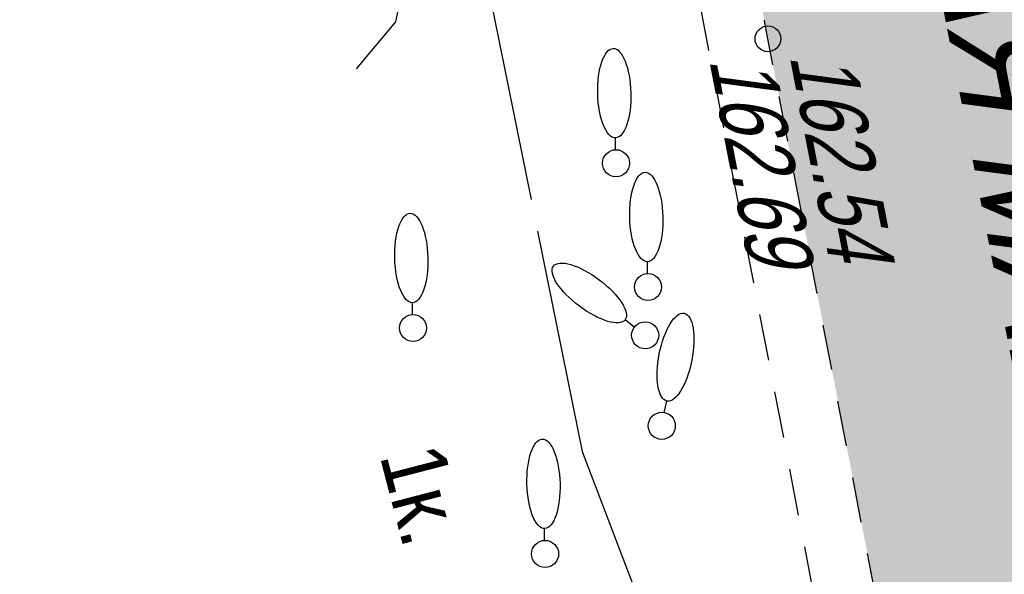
# Model space of a CAD drawing. Header units: millimetres. Extents: x 4385 to 11928, y 17253 to 36963.
# Tile 57 of 256: x 5848.55 to 5863.84, y 18505.94 to 18514.56. Entities that reach past the tile are written whole.
import ezdxf

# ---------------------------------------------------------------- set-up
doc = ezdxf.new("R2010")
doc.units = ezdxf.units.MM
doc.linetypes.add('Геоподоснова_34179-21 от 9.08.21$0$UP line', pattern=[1.5, 1, -0.5])
for name, color, linetype, lineweight in [('Геоподоснова_34179-21 от 9.08.21$0$Горизонтали', 7, 'Continuous', 25), ('Геоподоснова_34179-21 от 9.08.21$0$Граница улицы', 7, 'Continuous', 25), ('Геоподоснова_34179-21 от 9.08.21$0$Кабели', 7, 'Continuous', 25), ('Геоподоснова_34179-21 от 9.08.21$0$Кабель Мосэнерго', 7, 'Continuous', 25), ('Геоподоснова_34179-21 от 9.08.21$0$Отдельно стоящее дерево', 7, 'Continuous', 25)]:
    doc.layers.add(name, color=color, linetype=linetype, lineweight=lineweight)
doc.layers.add('ГП_дороги_штриховка_сущ', color=7, linetype='Continuous', lineweight=0, true_color=0xc8d0d0, transparency=0.6)
doc.styles.add('Геоподоснова_34179-21 от 9.08.21$0$Style-RUSSIAN_1251 I 0.00000', font='RUSSIAN_1251.shx')
doc.styles.add('Геоподоснова_34179-21 от 9.08.21$0$Style-RUSSIAN_1251 I 0.32289', font='RUSSIAN_1251.shx', dxfattribs={"oblique": 18.5})

# ---------------------------------------------------------------- blocks, each defined once
blk = doc.blocks.new('Геоподоснова_34179-21 от 9.08.21$0$DEREVO_12')
at = {"layer": 'Геоподоснова_34179-21 от 9.08.21$0$Отдельно стоящее дерево', "color": 7, "linetype": 'Continuous', "lineweight": 25, "flags": 128}
blk.add_lwpolyline([(-0.007, 0.21), (-0.007, 0.393)], dxfattribs=at)
at = {"layer": 'Геоподоснова_34179-21 от 9.08.21$0$Отдельно стоящее дерево', "color": 7, "linetype": 'Continuous', "lineweight": 25}
blk.add_arc((0, 0), 0.21, 0, 359.99999, dxfattribs=at)
blk.add_ellipse((-0.0255, 1.088), major_axis=(-0.0185, 0.695), ratio=0.3698286, dxfattribs=at)
blk = doc.blocks.new('Геоподоснова_34179-21 от 9.08.21$0$PIKET_53')
at = {"layer": 'Геоподоснова_34179-21 от 9.08.21$0$Горизонтали', "color": 7, "linetype": 'Continuous', "lineweight": 25}
blk.add_arc((0, 0), 0.2, 0, 360, dxfattribs=at)
blk = doc.blocks.new('Геоподоснова_34179-21 от 9.08.21$0$DEREVO_16')
at = {"layer": 'Геоподоснова_34179-21 от 9.08.21$0$Отдельно стоящее дерево', "color": 7, "linetype": 'Continuous', "lineweight": 25, "flags": 128}
blk.add_lwpolyline([(-0.007, 0.21), (-0.007, 0.393)], dxfattribs=at)
at = {"layer": 'Геоподоснова_34179-21 от 9.08.21$0$Отдельно стоящее дерево', "color": 7, "linetype": 'Continuous', "lineweight": 25}
blk.add_arc((0, 0), 0.21, 0, 359.99999, dxfattribs=at)
blk.add_ellipse((-0.0255, 1.088), major_axis=(-0.0185, 0.695), ratio=0.3698286, dxfattribs=at)
blk = doc.blocks.new('Геоподоснова_34179-21 от 9.08.21$0$DEREVO_17')
at = {"layer": 'Геоподоснова_34179-21 от 9.08.21$0$Отдельно стоящее дерево', "color": 7, "linetype": 'Continuous', "lineweight": 25, "flags": 128}
blk.add_lwpolyline([(-0.007, 0.21), (-0.007, 0.393)], dxfattribs=at)
at = {"layer": 'Геоподоснова_34179-21 от 9.08.21$0$Отдельно стоящее дерево', "color": 7, "linetype": 'Continuous', "lineweight": 25}
blk.add_arc((0, 0), 0.21, 0, 360, dxfattribs=at)
blk.add_ellipse((-0.026, 1.088), major_axis=(-0.019, 0.695), ratio=0.369829, dxfattribs=at)
blk = doc.blocks.new('Геоподоснова_34179-21 от 9.08.21$0$DEREVO_18')
at = {"layer": 'Геоподоснова_34179-21 от 9.08.21$0$Отдельно стоящее дерево', "color": 7, "linetype": 'Continuous', "lineweight": 25, "flags": 128}
blk.add_lwpolyline([(-0.007, 0.21), (-0.007, 0.393)], dxfattribs=at)
at = {"layer": 'Геоподоснова_34179-21 от 9.08.21$0$Отдельно стоящее дерево', "color": 7, "linetype": 'Continuous', "lineweight": 25}
blk.add_arc((0, 0), 0.21, 0, 360, dxfattribs=at)
blk.add_ellipse((-0.025, 1.088), major_axis=(-0.019, 0.695), ratio=0.369829, dxfattribs=at)
blk = doc.blocks.new('Геоподоснова_34179-21 от 9.08.21$0$DEREVO_19')
at = {"layer": 'Геоподоснова_34179-21 от 9.08.21$0$Отдельно стоящее дерево', "color": 7, "linetype": 'Continuous', "lineweight": 25, "flags": 128}
blk.add_lwpolyline([(-0.007, 0.21), (-0.007, 0.393)], dxfattribs=at)
at = {"layer": 'Геоподоснова_34179-21 от 9.08.21$0$Отдельно стоящее дерево', "color": 7, "linetype": 'Continuous', "lineweight": 25}
blk.add_arc((0, 0), 0.21, 0, 360, dxfattribs=at)
blk.add_ellipse((-0.025, 1.088), major_axis=(-0.019, 0.695), ratio=0.369829, dxfattribs=at)
blk = doc.blocks.new('Геоподоснова_34179-21 от 9.08.21$0$DEREVO_20')
at = {"layer": 'Геоподоснова_34179-21 от 9.08.21$0$Отдельно стоящее дерево', "color": 7, "linetype": 'Continuous', "lineweight": 25, "flags": 128}
blk.add_lwpolyline([(-0.007, 0.21), (-0.007, 0.393)], dxfattribs=at)
at = {"layer": 'Геоподоснова_34179-21 от 9.08.21$0$Отдельно стоящее дерево', "color": 7, "linetype": 'Continuous', "lineweight": 25}
blk.add_arc((0, 0), 0.21, 0, 360, dxfattribs=at)
blk.add_ellipse((-0.025, 1.088), major_axis=(-0.019, 0.695), ratio=0.369829, dxfattribs=at)
blk = doc.blocks.new('Геоподоснова_34179-21 от 9.08.21$0$msdElementTypeLineString_34')
at = {"layer": 'Геоподоснова_34179-21 от 9.08.21$0$Граница улицы', "color": 7, "linetype": 'Continuous', "lineweight": 25}
for p, q in [((5.402, 12.674), (5.268, 13.367)), ((5.631, 11.49), (5.497, 12.183)), ((5.859, 10.307), (5.725, 11)), ((6.088, 9.123), (5.954, 9.816)), ((6.316, 7.939), (6.183, 8.632)), ((6.545, 6.756), (6.411, 7.448)), ((6.774, 5.572), (6.64, 6.265))]:
    blk.add_line(p, q, dxfattribs=at)
at = {"layer": 'Геоподоснова_34179-21 от 9.08.21$0$Граница улицы', "color": 7, "linetype": 'Continuous', "lineweight": 25, "flags": 128}
blk.add_lwpolyline([(5.173, 13.858), (5.095, 14.262), (5.053, 14.479), (5.04, 14.551)], dxfattribs=at)
blk = doc.blocks.new('Геоподоснова_34179-21 от 9.08.21$0$msdElementTypeLineString_102')
at = {"layer": 'Геоподоснова_34179-21 от 9.08.21$0$Граница улицы', "color": 7, "linetype": 'Continuous', "lineweight": 25}
for p, q in [((4.469, 16.233), (5.183, 16.36)), ((3.263, 16.02), (3.977, 16.146)), ((2.056, 15.806), (2.77, 15.932)), ((5.366, 15.997), (5.504, 15.285)), ((0.85, 15.592), (1.564, 15.719)), ((0, 15.442), (0.357, 15.505)), ((5.831, 13.591), (5.969, 12.879)), ((6.063, 12.388), (6.201, 11.676)), ((6.296, 11.185), (6.433, 10.473)), ((6.528, 9.982), (6.666, 9.27)), ((6.761, 8.779), (6.898, 8.067)), ((6.993, 7.576), (7.13, 6.864)), ((7.225, 6.373), (7.363, 5.661)), ((7.458, 5.17), (7.595, 4.458)), ((7.69, 3.967), (7.828, 3.254)), ((8.152, 1.56), (8.288, 0.847)), ((8.381, 0.356), (8.449, 0))]:
    blk.add_line(p, q, dxfattribs=at)
at = {"layer": 'Геоподоснова_34179-21 от 9.08.21$0$Граница улицы', "color": 7, "linetype": 'Continuous', "lineweight": 25, "flags": 128}
for points in [[(5.599, 14.794), (5.699, 14.276), (5.736, 14.084), (5.736, 14.082)], [(7.922, 2.764), (7.976, 2.485), (8.059, 2.051)]]:
    blk.add_lwpolyline(points, dxfattribs=at)
blk = doc.blocks.new('Геоподоснова_34179-21 от 9.08.21$0$msdElementTypeLineString_511')
at = {"layer": 'Геоподоснова_34179-21 от 9.08.21$0$Кабели', "color": 10, "linetype": 'Continuous', "lineweight": 25}
for p, q in [((0, 7.34), (0.695, 3.915)), ((0.795, 3.425), (1.49, 0))]:
    blk.add_line(p, q, dxfattribs=at)
blk = doc.blocks.new('Геоподоснова_34179-21 от 9.08.21$0$msdElementTypeMultiLine_307')
at = {"layer": 'Геоподоснова_34179-21 от 9.08.21$0$Кабели', "color": 1, "linetype": 'Continuous', "lineweight": 25}
blk.add_blockref('Геоподоснова_34179-21 от 9.08.21$0$msdElementTypeLineString_511', (0, 0), dxfattribs=at)
blk = doc.blocks.new('Геоподоснова_34179-21 от 9.08.21$0$msdElementTypeLineString_512')
at = {"layer": 'Геоподоснова_34179-21 от 9.08.21$0$Кабели', "color": 10, "linetype": 'Continuous', "lineweight": 25}
for p, q in [((0, 4.65), (0.796, 2.559)), ((0.974, 2.091), (1.77, 0))]:
    blk.add_line(p, q, dxfattribs=at)
blk = doc.blocks.new('Геоподоснова_34179-21 от 9.08.21$0$msdElementTypeMultiLine_308')
at = {"layer": 'Геоподоснова_34179-21 от 9.08.21$0$Кабели', "color": 1, "linetype": 'Continuous', "lineweight": 25}
blk.add_blockref('Геоподоснова_34179-21 от 9.08.21$0$msdElementTypeLineString_512', (0, 0), dxfattribs=at)
blk = doc.blocks.new('Геоподоснова_34179-21 от 9.08.21')
at = {"layer": 'Геоподоснова_34179-21 от 9.08.21$0$Кабель Мосэнерго', "color": 10, "linetype": 'Continuous', "lineweight": 25}
for p, q in [((5854.394, 18514.524), (5854.554, 18515.304)), ((5853.782, 18513.793), (5854.394, 18514.524))]:
    blk.add_line(p, q, dxfattribs=at)
at = {"layer": 'Геоподоснова_34179-21 от 9.08.21$0$Горизонтали', "color": 7, "linetype": 'Continuous', "lineweight": 25, "xscale": 0.9999987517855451, "yscale": 0.9999987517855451, "zscale": 0.9999987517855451, "rotation": 280.9315692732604}
blk.add_blockref('Геоподоснова_34179-21 от 9.08.21$0$PIKET_53', (5860.173, 18514.262), dxfattribs=at)
at = {"layer": 'Геоподоснова_34179-21 от 9.08.21$0$Граница улицы', "color": 7, "linetype": 'Continuous', "lineweight": 25}
for name, p in [('Геоподоснова_34179-21 от 9.08.21$0$msdElementTypeLineString_34', (5855.078, 18500)), ('Геоподоснова_34179-21 от 9.08.21$0$msdElementTypeLineString_102', (5853.515, 18500))]:
    blk.add_blockref(name, p, dxfattribs=at)
at = {"layer": 'Геоподоснова_34179-21 от 9.08.21$0$Кабели', "color": 1, "linetype": 'Continuous', "lineweight": 25}
for name, p in [('Геоподоснова_34179-21 от 9.08.21$0$msdElementTypeMultiLine_307', (5855.8, 18507.85)), ('Геоподоснова_34179-21 от 9.08.21$0$msdElementTypeMultiLine_308', (5857.29, 18503.2))]:
    blk.add_blockref(name, p, dxfattribs=at)
at = {"layer": 'Геоподоснова_34179-21 от 9.08.21$0$Отдельно стоящее дерево', "color": 7, "linetype": 'Continuous', "lineweight": 25}
for name, p in [('Геоподоснова_34179-21 от 9.08.21$0$DEREVO_16', (5857.813, 18512.329)), ('Геоподоснова_34179-21 от 9.08.21$0$DEREVO_17', (5858.31, 18510.406)), ('Геоподоснова_34179-21 от 9.08.21$0$DEREVO_12', (5854.661, 18509.77)), ('Геоподоснова_34179-21 от 9.08.21$0$DEREVO_20', (5856.713, 18506.261))]:
    blk.add_blockref(name, p, dxfattribs=at)
at = {"layer": 'Геоподоснова_34179-21 от 9.08.21$0$Отдельно стоящее дерево', "color": 7, "linetype": 'Continuous', "lineweight": 25, "rotation": 51.57390740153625}
blk.add_blockref('Геоподоснова_34179-21 от 9.08.21$0$DEREVO_18', (5858.267, 18509.657), dxfattribs=at)
at = {"layer": 'Геоподоснова_34179-21 от 9.08.21$0$Отдельно стоящее дерево', "color": 7, "linetype": 'Continuous', "lineweight": 25, "xscale": 1.000001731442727, "yscale": 1.000001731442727, "zscale": 1.000001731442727, "rotation": 347.3688061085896}
blk.add_blockref('Геоподоснова_34179-21 от 9.08.21$0$DEREVO_19', (5858.525, 18508.25), dxfattribs=at)
at = {"layer": 'Геоподоснова_34179-21 от 9.08.21$0$Горизонтали', "color": 7, "linetype": 'Continuous', "lineweight": 25, "style": 'Геоподоснова_34179-21 от 9.08.21$0$Style-RUSSIAN_1251 I 0.32289', "oblique": 18.5, "width": 0.799996}
for s, p in [('162.54', (5860.507, 18514.003)), ('162.69', (5859.258, 18513.943))]:
    blk.add_text(s, height=1, rotation=280.9314, dxfattribs=at).set_placement(p)
at = {"layer": 'Геоподоснова_34179-21 от 9.08.21$0$Граница улицы', "color": 7, "linetype": 'Геоподоснова_34179-21 от 9.08.21$0$UP line', "lineweight": 25, "style": 'Геоподоснова_34179-21 от 9.08.21$0$Style-RUSSIAN_1251 I 0.32289', "oblique": 18.5}
blk.add_text('БОЛЬШАЯ МАРФИНСКАЯ УЛИЦА', height=1.5, rotation=281, dxfattribs=at).set_placement((5861.279, 18523.04))
at = {"layer": 'Геоподоснова_34179-21 от 9.08.21$0$Кабель Мосэнерго', "color": 10, "linetype": 'Continuous', "lineweight": 25, "style": 'Геоподоснова_34179-21 от 9.08.21$0$Style-RUSSIAN_1251 I 0.00000', "width": 0.9}
blk.add_text('1к.', height=1, rotation=284.5676, dxfattribs=at).set_placement((5854.141, 18507.791))

msp = doc.modelspace()

# ---------------------------------------------------------------- hatches: boundary and pattern name
at = {"layer": 'ГП_дороги_штриховка_сущ'}
h = msp.add_hatch(color=256, dxfattribs=at)
h.dxf.hatch_style = 1
edge = h.paths.add_edge_path()
edge.add_line((5925.766, 18433.855), (5941.944, 18436.973))
edge.add_line((5941.944, 18436.973), (5953.857, 18439.646))
edge.add_line((5953.857, 18439.646), (5952.85, 18448.595))
edge.add_line((5952.85, 18448.595), (5934.391, 18444.916))
edge.add_line((5934.391, 18444.916), (5923.777, 18442.892))
edge.add_line((5923.777, 18442.892), (5913.765, 18440.871))
edge.add_arc((6024.751, 17851.701), 599.532, 100.668107, 101.527822)
edge.add_line((5904.938, 18439.139), (5895.221, 18437.054))
edge.add_arc((5892.782, 18446.919), 10.161, 258.729, 283.887, ccw=False)
edge.add_arc((5892.507, 18446.219), 9.422, 228.1226, 259.5373, ccw=False)
edge.add_arc((5892.853, 18446.804), 10.09, 191.3978, 228.8772, ccw=False)
edge.add_line((5882.962, 18444.81), (5882.854, 18445.357))
edge.add_line((5882.854, 18445.357), (5880.704, 18455.601))
edge.add_line((5880.704, 18455.601), (5876.365, 18478.056))
edge.add_arc((5883.236, 18479.41), 7.003, 102.0896, 191.1455, ccw=False)
edge.add_line((5881.77, 18486.258), (5885.611, 18487.025))
edge.add_line((5885.611, 18487.025), (5884.576, 18492.327))
edge.add_line((5884.576, 18492.327), (5880.725, 18491.731))
edge.add_arc((5879.837, 18497.318), 5.657, 253.3213, 279.0267, ccw=False)
edge.add_arc((5879.968, 18499.313), 7.618, 187.5257, 256.688, ccw=False)
edge.add_line((5872.415, 18498.315), (5871.095, 18505.174))
edge.add_line((5871.095, 18505.174), (5870.76, 18506.857))
edge.add_line((5870.76, 18506.857), (5869.698, 18512.377))
edge.add_line((5869.698, 18512.377), (5868.248, 18519.806))
edge.add_line((5868.248, 18519.806), (5866.913, 18526.801))
edge.add_line((5866.913, 18526.801), (5865.765, 18532.813))
edge.add_line((5865.765, 18532.813), (5864.661, 18538.596))
edge.add_line((5864.661, 18538.596), (5864.202, 18540.87))
edge.add_line((5864.202, 18540.87), (5863.495, 18545.372))
edge.add_line((5863.495, 18545.372), (5863.316, 18545.344))
edge.add_line((5863.316, 18545.344), (5861.851, 18553.053))
edge.add_line((5861.851, 18553.053), (5861.149, 18556.727))
edge.add_line((5861.149, 18556.727), (5860.107, 18562.17))
edge.add_line((5860.107, 18562.17), (5859.426, 18565.73))
edge.add_line((5859.426, 18565.73), (5858.515, 18570.477))
edge.add_line((5858.515, 18570.477), (5857.597, 18575.222))
edge.add_line((5857.597, 18575.222), (5848.554, 18573.251))
edge.add_line((5848.554, 18573.251), (5849.502, 18568.477))
edge.add_line((5849.502, 18568.477), (5850.899, 18561.312))
edge.add_line((5850.899, 18561.312), (5851.949, 18555.828))
edge.add_line((5851.949, 18555.828), (5853.772, 18546.315))
edge.add_line((5853.772, 18546.315), (5855.078, 18540.23))
edge.add_line((5855.078, 18540.23), (5856.365, 18533.98))
edge.add_line((5856.365, 18533.98), (5857.603, 18527.571))
edge.add_line((5857.603, 18527.571), (5860.173, 18514.262))
edge.add_line((5860.173, 18514.262), (5861.261, 18508.632))
edge.add_line((5861.261, 18508.632), (5867.474, 18476.428))
edge.add_line((5867.474, 18476.428), (5871.803, 18453.893))
edge.add_line((5871.803, 18453.893), (5874.128, 18441.591))
edge.add_arc((5866.634, 18439.793), 7.707, -71.1464, 13.4912, ccw=False)
edge.add_line((5869.124, 18432.499), (5871.447, 18422.925))
edge.add_arc((5869.269, 18415.816), 7.435, 51.9764, 72.9689, ccw=False)
edge.add_line((5873.849, 18421.673), (5887.341, 18424.703))
edge.add_arc((5895.5, 18415.13), 12.579, 101.5761, 130.4368, ccw=False)
edge.add_line((5892.976, 18427.452), (5897.679, 18428.416))
edge.add_line((5897.679, 18428.416), (5906.565, 18430.173))
edge.add_arc((6084.693, 17553.035), 895.042, 100.227856, 101.479437, ccw=False)

# ---------------------------------------------------------------- block references
msp.add_blockref('Геоподоснова_34179-21 от 9.08.21', (0, 0))

doc.saveas('drawing.dxf')
